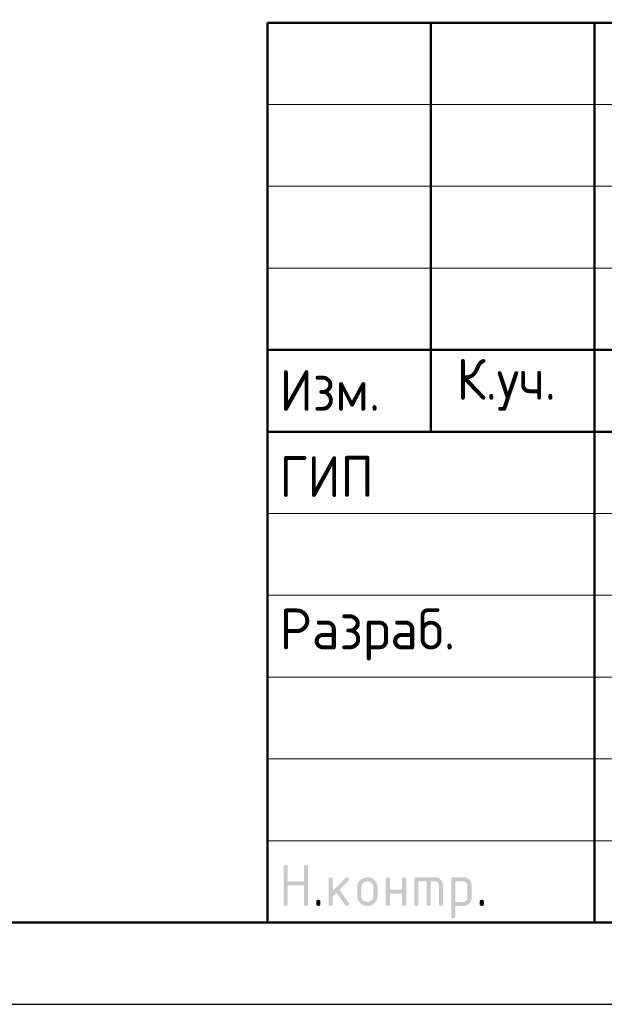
# Model space of a CAD drawing. Header units: millimetres. Extents: x 0 to 50400, y -48 to 35640.
# Tile 8 of 18: x 25783 to 30071, y 0 to 7222. Entities that reach past the tile are written whole.
import ezdxf

# ---------------------------------------------------------------- set-up
doc = ezdxf.new("R2010")
doc.units = ezdxf.units.MM
doc.layers.add('Standard', color=7, linetype='Continuous', lineweight=25)
doc.styles.add('ISOCPEUR', font='txt')

msp = doc.modelspace()

# ---------------------------------------------------------------- hatches: boundary and pattern name
at = {"layer": 'Standard', "linetype": 'Continuous', "lineweight": 25, "transparency": 33554687}
for points in [[(27718.9, 736.5), (27718.9, 1006.5), (27718.9, 1008.4), (27719.1, 1010.1), (27719.4, 1011.7), (27719.8, 1013.1), (27720.3, 1014.5), (27721, 1015.7), (27721.7, 1016.9), (27722.7, 1017.8), (27723.6, 1018.7), (27724.8, 1019.4), (27725.9, 1020.1), (27727.4, 1020.6), (27728.8, 1021.1), (27730.4, 1021.3), (27732, 1021.5), (27733.9, 1021.5), (27735.8, 1021.5), (27737.4, 1021.3), (27739.1, 1021.1), (27740.5, 1020.6), (27741.9, 1020.1), (27743.1, 1019.4), (27744.3, 1018.7), (27745.2, 1017.8), (27746.1, 1016.9), (27746.8, 1015.7), (27747.5, 1014.5), (27748, 1013.1), (27748.5, 1011.7), (27748.7, 1010.1), (27749, 1008.4), (27749, 1006.6), (27749, 901.6), (27868.6, 901.6), (27868.6, 1006.6), (27868.6, 1008.4), (27868.9, 1010.1), (27869.1, 1011.7), (27869.6, 1013.1), (27870, 1014.5), (27870.7, 1015.7), (27871.4, 1016.9), (27872.4, 1017.8), (27873.3, 1018.7), (27874.5, 1019.4), (27875.7, 1020.1), (27877.1, 1020.6), (27878.5, 1021.1), (27880.1, 1021.3), (27881.8, 1021.5), (27883.6, 1021.5), (27885.5, 1021.5), (27887.2, 1021.3), (27888.8, 1021.1), (27890.2, 1020.6), (27891.6, 1020.1), (27892.8, 1019.4), (27894, 1018.7), (27894.9, 1017.8), (27895.9, 1016.9), (27896.6, 1015.7), (27897.3, 1014.5), (27897.7, 1013.1), (27898.2, 1011.7), (27898.4, 1010.1), (27898.7, 1008.4), (27898.7, 1006.5), (27898.7, 736.5), (27898.7, 734.7), (27898.4, 733), (27898.2, 731.4), (27897.7, 730), (27897.3, 728.6), (27896.6, 727.4), (27895.9, 726.2), (27894.9, 725.3), (27894, 724.4), (27892.8, 723.7), (27891.6, 723), (27890.2, 722.5), (27888.8, 722), (27887.2, 721.8), (27885.5, 721.5), (27883.6, 721.5), (27881.8, 721.5), (27880.1, 721.8), (27878.5, 722), (27877.1, 722.5), (27875.7, 723), (27874.5, 723.7), (27873.3, 724.4), (27872.4, 725.3), (27871.4, 726.2), (27870.7, 727.4), (27870, 728.6), (27869.6, 730), (27869.1, 731.4), (27868.9, 733), (27868.6, 734.7), (27868.6, 736.5), (27868.6, 871.5), (27749, 871.5), (27749, 736.5), (27749, 734.7), (27748.7, 733), (27748.5, 731.4), (27748, 730), (27747.5, 728.6), (27746.8, 727.4), (27746.1, 726.2), (27745.2, 725.3), (27744.3, 724.4), (27743.1, 723.7), (27741.9, 723), (27740.5, 722.5), (27739.1, 722), (27737.4, 721.8), (27735.8, 721.5), (27733.9, 721.5), (27732, 721.5), (27730.4, 721.8), (27728.8, 722), (27727.4, 722.5), (27725.9, 723), (27724.8, 723.7), (27723.6, 724.4), (27722.7, 725.3), (27721.7, 726.2), (27721, 727.4), (27720.3, 728.6), (27719.8, 730), (27719.4, 731.4), (27719.1, 733), (27718.9, 734.7)], [(28078.7, 832.8), (28173, 927.1), (28174.1, 928.1), (28175.3, 929), (28176.5, 929.8), (28177.9, 930.3), (28179.2, 930.8), (28180.6, 931.1), (28182.1, 931.4), (28183.7, 931.4), (28185.6, 931.4), (28187.2, 931.1), (28188.9, 930.9), (28190.3, 930.4), (28191.7, 930), (28192.8, 929.3), (28194, 928.6), (28195, 927.6), (28195.9, 926.7), (28196.6, 925.5), (28197.3, 924.3), (28197.8, 922.9), (28198.2, 921.5), (28198.5, 919.9), (28198.7, 918.3), (28198.7, 916.4), (28198.7, 914.9), (28198.4, 913.5), (28198.1, 912.1), (28197.6, 910.8), (28197, 909.5), (28196.1, 908.3), (28195.3, 907.1), (28194.1, 905.9), (28128.3, 840.1), (28195.7, 745.2), (28197.2, 743.1), (28198, 740.9), (28198.7, 738.7), (28198.7, 736.3), (28198.7, 734.5), (28198.5, 732.8), (28198.2, 731.2), (28197.8, 729.9), (28197.3, 728.5), (28196.6, 727.3), (28195.9, 726.2), (28195, 725.2), (28194, 724.3), (28192.8, 723.6), (28191.7, 722.9), (28190.3, 722.5), (28188.9, 722), (28187.2, 721.8), (28185.6, 721.5), (28183.7, 721.5), (28181.7, 721.5), (28179.9, 721.9), (28178.2, 722.3), (28176.6, 723.1), (28175, 723.9), (28173.7, 725.1), (28172.3, 726.3), (28171.2, 727.9), (28106.7, 818.6), (28078.7, 790.6), (28078.7, 736.5), (28078.7, 734.7), (28078.5, 733), (28078.3, 731.4), (28077.8, 730), (28077.3, 728.6), (28076.6, 727.4), (28075.9, 726.2), (28075, 725.3), (28074, 724.4), (28072.9, 723.7), (28071.7, 723), (28070.3, 722.5), (28068.9, 722), (28067.2, 721.8), (28065.6, 721.5), (28063.7, 721.5), (28061.8, 721.5), (28060.2, 721.8), (28058.5, 722), (28057.1, 722.5), (28055.7, 723), (28054.5, 723.6), (28053.4, 724.4), (28052.4, 725.3), (28051.5, 726.2), (28050.8, 727.4), (28050.1, 728.6), (28049.6, 730), (28049.2, 731.4), (28048.9, 733), (28048.7, 734.7), (28048.7, 736.5), (28048.7, 916.4), (28048.7, 918.3), (28048.9, 919.9), (28049.2, 921.5), (28049.6, 922.9), (28050.1, 924.3), (28050.8, 925.5), (28051.5, 926.7), (28052.4, 927.6), (28053.4, 928.6), (28054.5, 929.3), (28055.7, 930), (28057.1, 930.4), (28058.5, 930.9), (28060.2, 931.1), (28061.8, 931.4), (28063.7, 931.4), (28065.6, 931.4), (28067.2, 931.1), (28068.9, 930.9), (28070.3, 930.4), (28071.7, 930), (28072.9, 929.3), (28074, 928.6), (28075, 927.6), (28075.9, 926.7), (28076.6, 925.5), (28077.3, 924.3), (28077.8, 922.9), (28078.3, 921.5), (28078.5, 919.9), (28078.7, 918.3), (28078.7, 916.4)], [(28498.4, 811.4), (28498.4, 736.5), (28498.4, 734.7), (28498.2, 733), (28497.9, 731.4), (28497.5, 730), (28497, 728.6), (28496.3, 727.4), (28495.6, 726.2), (28494.6, 725.3), (28493.7, 724.4), (28492.5, 723.6), (28491.4, 722.9), (28489.9, 722.5), (28488.5, 722), (28486.9, 721.8), (28485.2, 721.5), (28483.4, 721.5), (28481.5, 721.5), (28479.8, 721.8), (28478.2, 722), (28476.8, 722.5), (28475.4, 723), (28474.2, 723.6), (28473, 724.4), (28472.1, 725.3), (28471.2, 726.2), (28470.5, 727.4), (28469.8, 728.6), (28469.3, 730), (28468.8, 731.4), (28468.6, 733), (28468.3, 734.7), (28468.3, 736.5), (28468.3, 916.4), (28468.3, 918.3), (28468.6, 919.9), (28468.8, 921.5), (28469.3, 922.9), (28469.8, 924.3), (28470.5, 925.5), (28471.2, 926.7), (28472.1, 927.6), (28473, 928.6), (28474.2, 929.3), (28475.4, 930), (28476.8, 930.4), (28478.2, 930.9), (28479.8, 931.1), (28481.5, 931.4), (28483.4, 931.4), (28485.2, 931.4), (28486.9, 931.1), (28488.5, 930.9), (28489.9, 930.4), (28491.4, 930), (28492.5, 929.3), (28493.7, 928.6), (28494.6, 927.6), (28495.6, 926.7), (28496.3, 925.5), (28497, 924.3), (28497.5, 923), (28497.9, 921.5), (28498.2, 919.9), (28498.4, 918.3), (28498.4, 916.4), (28498.4, 841.5), (28588, 841.5), (28588, 916.4), (28588, 918.3), (28588.2, 919.9), (28588.5, 921.5), (28589, 923), (28589.4, 924.3), (28590.1, 925.5), (28590.8, 926.7), (28591.8, 927.6), (28592.7, 928.6), (28593.9, 929.3), (28595.1, 930), (28596.5, 930.4), (28597.9, 930.9), (28599.5, 931.1), (28601.2, 931.4), (28603, 931.4), (28604.9, 931.4), (28606.6, 931.1), (28608.2, 930.9), (28609.6, 930.4), (28611, 930), (28612.2, 929.3), (28613.4, 928.6), (28614.3, 927.6), (28615.2, 926.7), (28615.9, 925.5), (28616.7, 924.3), (28617.1, 922.9), (28617.6, 921.5), (28617.8, 919.9), (28618.1, 918.3), (28618.1, 916.4), (28618.1, 736.5), (28618.1, 734.7), (28617.8, 733), (28617.6, 731.4), (28617.1, 730), (28616.7, 728.6), (28615.9, 727.4), (28615.2, 726.2), (28614.3, 725.3), (28613.4, 724.4), (28612.2, 723.6), (28611, 723), (28609.6, 722.5), (28608.2, 722), (28606.6, 721.8), (28604.9, 721.5), (28603, 721.5), (28601.2, 721.5), (28599.5, 721.8), (28597.9, 722), (28596.5, 722.5), (28595.1, 722.9), (28593.9, 723.6), (28592.7, 724.4), (28591.8, 725.3), (28590.8, 726.2), (28590.1, 727.4), (28589.4, 728.6), (28589, 730), (28588.5, 731.4), (28588.2, 733), (28588, 734.7), (28588, 736.5), (28588, 811.4)], [(28693.2, 931.4), (28828.1, 931.4), (28831.2, 931.4), (28834.2, 931.1), (28837.2, 930.8), (28840.1, 930.3), (28843, 929.7), (28845.7, 928.9), (28848.5, 928.1), (28851.2, 927), (28853.8, 925.9), (28856.4, 924.5), (28858.9, 923.2), (28861.3, 921.5), (28863.7, 919.9), (28866, 918), (28868.3, 916.1), (28870.5, 913.9), (28872.7, 911.7), (28874.6, 909.4), (28876.5, 907.1), (28878.2, 904.7), (28879.8, 902.3), (28881.2, 899.7), (28882.5, 897.2), (28883.6, 894.5), (28884.7, 891.9), (28885.5, 889.1), (28886.4, 886.3), (28886.9, 883.4), (28887.5, 880.6), (28887.7, 877.6), (28888, 874.5), (28888, 871.4), (28888, 736.5), (28888, 734.7), (28887.8, 733), (28887.5, 731.4), (28887.1, 730), (28886.6, 728.6), (28885.9, 727.4), (28885.2, 726.2), (28884.3, 725.3), (28883.3, 724.4), (28882.1, 723.6), (28881, 723), (28879.6, 722.5), (28878.1, 722), (28876.5, 721.8), (28874.9, 721.5), (28873, 721.5), (28871.1, 721.5), (28869.5, 721.8), (28867.8, 722), (28866.4, 722.5), (28865, 722.9), (28863.8, 723.6), (28862.7, 724.4), (28861.7, 725.3), (28860.8, 726.2), (28860.1, 727.4), (28859.4, 728.6), (28858.9, 730), (28858.4, 731.4), (28858.2, 733), (28857.9, 734.7), (28857.9, 736.5), (28857.9, 871.4), (28857.9, 874.5), (28857.4, 877.5), (28856.9, 880.4), (28855.8, 883.1), (28854.7, 885.7), (28853.1, 888.1), (28851.5, 890.5), (28849.3, 892.7), (28847.2, 894.8), (28844.8, 896.5), (28842.4, 898.1), (28839.7, 899.2), (28837.1, 900.2), (28834.1, 900.8), (28831.2, 901.3), (28828, 901.3), (28798.1, 901.3), (28798.1, 736.5), (28798.1, 734.7), (28797.9, 733), (28797.6, 731.4), (28797.2, 730), (28796.7, 728.6), (28796, 727.4), (28795.3, 726.2), (28794.4, 725.3), (28793.4, 724.4), (28792.3, 723.6), (28791.1, 722.9), (28789.7, 722.5), (28788.3, 722), (28786.6, 721.8), (28785, 721.5), (28783.1, 721.5), (28781.2, 721.5), (28779.6, 721.8), (28777.9, 722), (28776.5, 722.5), (28775.1, 722.9), (28773.9, 723.6), (28772.8, 724.4), (28771.8, 725.3), (28770.9, 726.2), (28770.2, 727.4), (28769.5, 728.6), (28769, 730), (28768.5, 731.4), (28768.3, 733), (28768.1, 734.7), (28768.1, 736.5), (28768.1, 901.3), (28708.2, 901.3), (28708.2, 736.5), (28708.2, 734.7), (28708, 733), (28707.8, 731.4), (28707.3, 730), (28706.8, 728.6), (28706.1, 727.4), (28705.4, 726.2), (28704.5, 725.3), (28703.5, 724.4), (28702.4, 723.6), (28701.2, 722.9), (28699.8, 722.5), (28698.4, 722), (28696.7, 721.8), (28695.1, 721.5), (28693.2, 721.5), (28691.3, 721.5), (28689.7, 721.8), (28688, 722), (28686.6, 722.5), (28685.2, 723), (28684, 723.6), (28682.9, 724.4), (28681.9, 725.3), (28681, 726.2), (28680.3, 727.4), (28679.6, 728.6), (28679.1, 730), (28678.7, 731.4), (28678.4, 733), (28678.2, 734.7), (28678.2, 736.5), (28678.2, 916.4), (28678.2, 918.3), (28678.4, 919.9), (28678.6, 921.5), (28679.1, 922.9), (28679.6, 924.3), (28680.3, 925.5), (28681, 926.7), (28681.9, 927.6), (28682.9, 928.6), (28684, 929.3), (28685.2, 930), (28686.6, 930.4), (28688, 930.9), (28689.6, 931.1), (28691.3, 931.4)], [(27958.8, 751.6), (27958.8, 753.5), (27959, 755.1), (27959.3, 756.8), (27959.7, 758.2), (27960.2, 759.6), (27960.9, 760.8), (27961.6, 761.9), (27962.5, 762.9), (27963.5, 763.8), (27964.7, 764.5), (27965.8, 765.2), (27967.2, 765.7), (27968.6, 766.2), (27970.3, 766.4), (27971.9, 766.6), (27973.8, 766.6), (27975.7, 766.6), (27977.3, 766.4), (27979, 766.2), (27980.4, 765.7), (27981.8, 765.2), (27983, 764.5), (27984.1, 763.8), (27985.1, 762.9), (27986, 761.9), (27986.7, 760.8), (27987.4, 759.6), (27987.9, 758.2), (27988.4, 756.8), (27988.6, 755.1), (27988.8, 753.5), (27988.8, 751.6), (27988.8, 736.6), (27988.8, 734.7), (27988.6, 733), (27988.4, 731.4), (27987.9, 730), (27987.4, 728.6), (27986.7, 727.4), (27986, 726.2), (27985.1, 725.3), (27984.1, 724.4), (27983, 723.7), (27981.8, 723), (27980.4, 722.5), (27979, 722), (27977.3, 721.8), (27975.7, 721.5), (27973.8, 721.5), (27971.9, 721.5), (27970.3, 721.8), (27968.6, 722), (27967.2, 722.5), (27965.8, 723), (27964.7, 723.7), (27963.5, 724.4), (27962.5, 725.3), (27961.6, 726.2), (27960.9, 727.4), (27960.2, 728.6), (27959.7, 730), (27959.3, 731.4), (27959, 733), (27958.8, 734.7), (27958.8, 736.6)], [(29158, 751.6), (29158, 753.5), (29158.2, 755.1), (29158.4, 756.8), (29158.9, 758.2), (29159.4, 759.6), (29160.1, 760.8), (29160.8, 761.9), (29161.7, 762.9), (29162.6, 763.8), (29163.8, 764.5), (29165, 765.2), (29166.4, 765.7), (29167.8, 766.2), (29169.5, 766.4), (29171.1, 766.6), (29173, 766.6), (29174.9, 766.6), (29176.5, 766.4), (29178.1, 766.2), (29179.6, 765.7), (29181, 765.2), (29182.1, 764.5), (29183.3, 763.8), (29184.3, 762.9), (29185.2, 761.9), (29185.9, 760.8), (29186.6, 759.6), (29187.1, 758.2), (29187.5, 756.8), (29187.8, 755.1), (29188, 753.5), (29188, 751.6), (29188, 736.6), (29188, 734.7), (29187.8, 733), (29187.5, 731.4), (29187.1, 730), (29186.6, 728.6), (29185.9, 727.4), (29185.2, 726.2), (29184.3, 725.3), (29183.3, 724.4), (29182.1, 723.7), (29181, 723), (29179.6, 722.5), (29178.1, 722), (29176.5, 721.8), (29174.9, 721.5), (29173, 721.5), (29171.1, 721.5), (29169.5, 721.8), (29167.8, 722), (29166.4, 722.5), (29165, 723), (29163.8, 723.7), (29162.6, 724.4), (29161.7, 725.3), (29160.8, 726.2), (29160.1, 727.4), (29159.4, 728.6), (29158.9, 730), (29158.4, 731.4), (29158.2, 733), (29158, 734.7), (29158, 736.6)]]:
    msp.add_hatch(color=7, dxfattribs=at).paths.add_polyline_path(points, flags=16)
h = msp.add_hatch(color=7, dxfattribs=at)
h.paths.add_polyline_path([(28258.5, 796.5), (28258.5, 856.4), (28258.5, 860.3), (28258.8, 864.1), (28259.2, 867.8), (28259.9, 871.4), (28260.6, 875), (28261.6, 878.5), (28262.6, 881.9), (28264, 885.2), (28265.3, 888.6), (28267.1, 891.7), (28268.8, 894.9), (28270.8, 897.9), (28272.9, 901), (28275.3, 903.8), (28277.7, 906.7), (28280.4, 909.5), (28283.1, 912.2), (28286, 914.6), (28288.9, 917), (28291.9, 919.1), (28294.9, 921.1), (28298.1, 922.8), (28301.3, 924.5), (28304.6, 925.9), (28307.9, 927.3), (28311.4, 928.3), (28314.8, 929.3), (28318.4, 930), (28322, 930.7), (28325.7, 931), (28329.5, 931.4), (28333.4, 931.4), (28337.3, 931.4), (28341.1, 931), (28344.9, 930.7), (28348.5, 930), (28352.2, 929.3), (28355.6, 928.3), (28359.1, 927.3), (28362.4, 926), (28365.8, 924.6), (28368.9, 922.9), (28372.1, 921.2), (28375.1, 919.2), (28378.1, 917.1), (28381, 914.8), (28383.9, 912.4), (28386.6, 909.7), (28389.3, 907), (28391.6, 904.1), (28394, 901.2), (28396, 898.2), (28398.1, 895.2), (28399.8, 892), (28401.5, 888.9), (28402.8, 885.5), (28404.2, 882.2), (28405.2, 878.7), (28406.2, 875.2), (28406.9, 871.6), (28407.6, 868), (28407.9, 864.2), (28408.2, 860.4), (28408.2, 856.4), (28408.2, 796.5), (28408.2, 792.6), (28407.9, 788.9), (28407.5, 785.1), (28406.9, 781.5), (28406.2, 777.9), (28405.2, 774.4), (28404.1, 771), (28402.8, 767.7), (28401.4, 764.4), (28399.7, 761.2), (28398, 758), (28395.9, 755), (28393.9, 752), (28391.5, 749.1), (28389.1, 746.2), (28386.3, 743.5), (28383.6, 740.7), (28380.7, 738.3), (28377.8, 735.9), (28374.8, 733.9), (28371.8, 731.8), (28368.6, 730.1), (28365.5, 728.4), (28362.2, 727), (28358.8, 725.6), (28355.4, 724.6), (28351.9, 723.6), (28348.3, 722.9), (28344.7, 722.2), (28341, 721.9), (28337.3, 721.5), (28333.4, 721.5), (28329.5, 721.5), (28325.7, 721.9), (28322, 722.2), (28318.4, 722.9), (28314.8, 723.6), (28311.4, 724.6), (28307.9, 725.6), (28304.6, 727), (28301.3, 728.4), (28298.1, 730.1), (28294.9, 731.8), (28291.9, 733.9), (28288.9, 735.9), (28286, 738.3), (28283.1, 740.7), (28280.4, 743.5), (28277.7, 746.2), (28275.3, 749.1), (28272.9, 752), (28270.8, 755), (28268.8, 758), (28267.1, 761.2), (28265.3, 764.4), (28264, 767.7), (28262.6, 771), (28261.6, 774.4), (28260.6, 777.9), (28259.9, 781.5), (28259.2, 785.1), (28258.8, 788.9), (28258.5, 792.6)], flags=16)
h.paths.add_polyline_path([(28378.2, 796.6), (28378.2, 856.6), (28378.2, 861.2), (28377.4, 865.5), (28376.5, 869.9), (28374.9, 873.8), (28373.2, 877.8), (28370.8, 881.4), (28368.3, 885.1), (28365.1, 888.4), (28361.8, 891.7), (28358.1, 894.1), (28354.5, 896.6), (28350.6, 898.3), (28346.6, 899.9), (28342.3, 900.7), (28338, 901.6), (28333.4, 901.6), (28328.7, 901.6), (28324.4, 900.7), (28320.1, 899.9), (28316.2, 898.3), (28312.2, 896.6), (28308.6, 894.1), (28305, 891.7), (28301.7, 888.4), (28298.4, 885.1), (28295.9, 881.4), (28293.5, 877.8), (28291.8, 873.8), (28290.2, 869.9), (28289.4, 865.5), (28288.6, 861.2), (28288.6, 856.6), (28288.6, 796.6), (28288.6, 791.9), (28289.4, 787.5), (28290.2, 783.2), (28291.8, 779.2), (28293.4, 775.2), (28295.9, 771.6), (28298.3, 767.9), (28301.6, 764.7), (28304.8, 761.4), (28308.4, 758.9), (28312.1, 756.5), (28316, 754.9), (28320, 753.2), (28324.3, 752.4), (28328.7, 751.6), (28333.4, 751.6), (28338, 751.6), (28342.3, 752.4), (28346.6, 753.2), (28350.6, 754.9), (28354.5, 756.5), (28358.1, 759), (28361.8, 761.5), (28365.1, 764.8), (28368.3, 768.1), (28370.8, 771.7), (28373.2, 775.3), (28374.9, 779.3), (28376.5, 783.3), (28377.4, 787.6), (28378.2, 791.9)])
h = msp.add_hatch(color=7, dxfattribs=at)
h.paths.add_polyline_path([(28948.1, 916.4), (28948.1, 918.3), (28948.4, 919.9), (28948.6, 921.5), (28949.1, 922.9), (28949.5, 924.3), (28950.2, 925.5), (28950.9, 926.7), (28951.9, 927.6), (28952.8, 928.6), (28954, 929.3), (28955.1, 930), (28956.5, 930.4), (28957.9, 930.9), (28959.6, 931.1), (28961.2, 931.4), (28963.1, 931.4), (29038, 931.4), (29041.1, 931.4), (29044.1, 931.1), (29047.2, 930.8), (29050.1, 930.3), (29052.9, 929.8), (29055.7, 928.9), (29058.5, 928.1), (29061.2, 927), (29063.8, 925.9), (29066.4, 924.6), (29068.9, 923.2), (29071.3, 921.6), (29073.7, 920), (29076, 918.1), (29078.3, 916.2), (29080.5, 914), (29082.7, 911.8), (29084.6, 909.5), (29086.5, 907.2), (29088.1, 904.8), (29089.7, 902.4), (29091.1, 899.9), (29092.4, 897.3), (29093.5, 894.7), (29094.6, 892), (29095.4, 889.2), (29096.2, 886.5), (29096.8, 883.5), (29097.3, 880.6), (29097.6, 877.6), (29097.8, 874.6), (29097.8, 871.4), (29097.8, 781.5), (29097.8, 778.4), (29097.6, 775.4), (29097.3, 772.4), (29096.8, 769.5), (29096.2, 766.6), (29095.4, 763.8), (29094.6, 761), (29093.5, 758.4), (29092.4, 755.7), (29091.1, 753.2), (29089.7, 750.7), (29088.1, 748.2), (29086.5, 745.8), (29084.6, 743.5), (29082.7, 741.2), (29080.5, 739), (29078.3, 736.8), (29076, 734.9), (29073.8, 733), (29071.3, 731.4), (29068.9, 729.7), (29066.4, 728.4), (29063.9, 727), (29061.2, 725.9), (29058.6, 724.8), (29055.8, 724), (29053, 723.2), (29050.1, 722.6), (29047.2, 722.1), (29044.2, 721.8), (29041.1, 721.5), (29038, 721.5), (28978.2, 721.5), (28978.2, 646.6), (28978.2, 644.8), (28977.9, 643.1), (28977.7, 641.5), (28977.2, 640.1), (28976.8, 638.7), (28976.1, 637.5), (28975.4, 636.3), (28974.4, 635.4), (28973.5, 634.5), (28972.3, 633.8), (28971.1, 633.1), (28969.7, 632.6), (28968.3, 632.1), (28966.7, 631.9), (28965, 631.7), (28963.1, 631.7), (28961.3, 631.7), (28959.6, 631.9), (28958, 632.1), (28956.6, 632.6), (28955.2, 633.1), (28954, 633.8), (28952.8, 634.5), (28951.9, 635.4), (28950.9, 636.3), (28950.2, 637.5), (28949.5, 638.7), (28949.1, 640.1), (28948.6, 641.5), (28948.4, 643.1), (28948.1, 644.8), (28948.1, 646.6)], flags=16)
h.paths.add_polyline_path([(28978.2, 901.3), (28978.2, 751.6), (29037.9, 751.6), (29041, 751.6), (29043.9, 752.1), (29046.8, 752.7), (29049.4, 753.8), (29052.1, 754.9), (29054.5, 756.5), (29056.9, 758.1), (29059.1, 760.3), (29061.3, 762.5), (29062.9, 764.9), (29064.5, 767.4), (29065.6, 770), (29066.7, 772.7), (29067.2, 775.5), (29067.8, 778.4), (29067.8, 781.5), (29067.8, 871.4), (29067.8, 874.6), (29067.2, 877.5), (29066.7, 880.4), (29065.6, 883.1), (29064.6, 885.7), (29062.9, 888.1), (29061.3, 890.5), (29059.2, 892.7), (29057, 894.9), (29054.6, 896.5), (29052.2, 898.1), (29049.6, 899.2), (29046.9, 900.2), (29044, 900.8), (29041.1, 901.3), (29037.9, 901.3)])

# ---------------------------------------------------------------- linework, layer by layer
at = {"layer": 'Standard', "color": 7, "linetype": 'Continuous', "lineweight": 50, "transparency": 33554687}
for p, q in [((27600, 600), (27600, 7200)), ((27600, 7200), (49800, 7200)), ((28800, 4200), (28800, 7200)), ((30000, 600), (30000, 7200)), ((27600, 4800), (35400, 4800)), ((27600, 4800), (35400, 4800)), ((27600, 4200), (35400, 4200)), ((27600, 4200), (35400, 4200))]:
    msp.add_line(p, q, dxfattribs=at)
at = {"layer": 'Standard', "color": 7, "linetype": 'Continuous', "lineweight": 13, "transparency": 33554687}
for p, q in [((27600, 6600), (35400, 6600)), ((27600, 6000), (35400, 6000)), ((27600, 5400), (35400, 5400)), ((27600, 3600), (35400, 3600)), ((27600, 3000), (35400, 3000)), ((27600, 3000), (35400, 3000)), ((27600, 2400), (35400, 2400)), ((27600, 2400), (35400, 2400)), ((27600, 1800), (35400, 1800)), ((27600, 1200), (35400, 1200))]:
    msp.add_line(p, q, dxfattribs=at)
at = {"layer": 'Standard', "color": 7, "linetype": 'Continuous', "lineweight": 25, "transparency": 33554687}
msp.add_line((27600, 600), (49800, 600), dxfattribs=at)
msp.add_line((27600, 600), (49800, 600), dxfattribs=at)
msp.add_line((27600, 600), (49800, 600), dxfattribs=at)
msp.add_lwpolyline([(0, 0), (50400, 0), (50400, 35640), (0, 35640), (0, 0)], close=True, dxfattribs=at)
at = {"layer": 'Standard', "color": 7, "linetype": 'Continuous', "lineweight": 50, "transparency": 33554687}
msp.add_lwpolyline([(2400, 35040), (49800, 35040), (49800, 600), (2400, 600), (2400, 35040)], close=True, dxfattribs=at)

# ---------------------------------------------------------------- texts
at = {"layer": 'Standard', "color": 7, "linetype": 'Continuous', "lineweight": 25, "transparency": 33554687, "char_height": 300, "attachment_point": 7, "style": 'ISOCPEUR'}
for s, insert, width in [('\\W0.93;Изм.', (27688.8, 4353), 903.476), ('\\W0.93;К.уч.', (28987.2, 4353), 979.214), ('\\W0.92;ГИП', (27688.8, 3721.5), 827.543), ('\\W0.96;Разраб.', (27688.8, 2521.5), 1567.875)]:
    msp.add_mtext(s, dxfattribs=dict(at, insert=insert, width=width))

doc.saveas('drawing.dxf')
